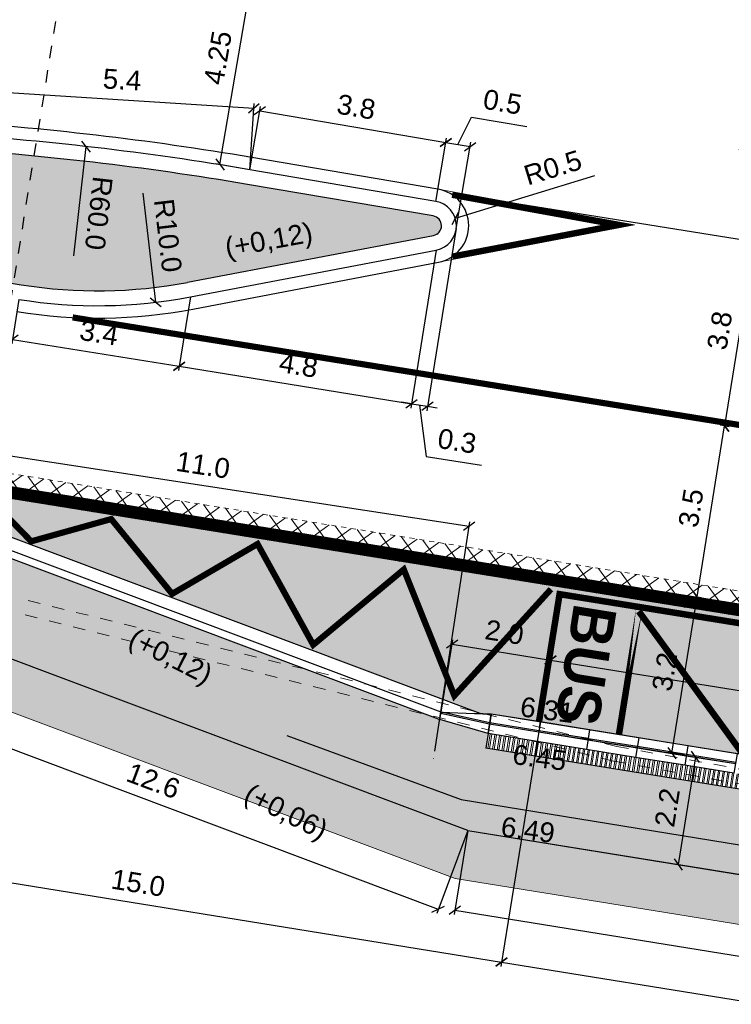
# Model space of a CAD drawing. Extents: x -698823 to -696424, y -1038555 to -1037403.
# Tile 38 of 42: x -696602 to -696587, y -1037948 to -1037929. Entities that reach past the tile are written whole.
import ezdxf
from ezdxf.enums import TextEntityAlignment as Align

# ---------------------------------------------------------------- set-up
doc = ezdxf.new("R2010")
doc.units = 0
for name, pattern in [('ČÁRKOVANÁ10-10', [0.2, 0.1, -0.1]), ('ČÁRKOVANÁ100-100', [2, 1, -1]), ('ČÁRKOVANÁ25-25', [0.5, 0.25, -0.25])]:
    doc.linetypes.add(name, pattern=pattern)
for name, color, linetype, lineweight in [('1-Koty 250', 7, 'Continuous', 25), ('1-Návrh', 1, 'Continuous', 30), ('1-návrh-parková obruba-převýšená', 142, 'Continuous', 30), ('1-návrh-varovný pás', 34, 'Continuous', 30), ('1-návrh-VP', 30, 'Continuous', 30), ('1-návrh-zakončení na stav', 1, 'ČÁRKOVANÁ10-10', 15), ('1-návrh-zastávky obruby', 20, 'Continuous', 30), ('1-VDZ', 150, 'Continuous', 30), ('1-řezy', 7, 'ČÁRKOVANÁ25-25', 30), ('1-šrafy-chodník', 41, 'Continuous', 5), ('1-šrafy-komunikace', 254, 'Continuous', 5), ('1-šrafy-ostrůvky', 251, 'Continuous', 5), ('1-šrafy-varovné pásy', 43, 'Continuous', 5), ('1-šrafy-zeleň', 71, 'Continuous', 5), ('2-CHRÁNIČKY', 190, 'ČÁRKOVANÁ25-25', 15), ('2-rozhled- přechody', 94, 'ČÁRKOVANÁ10-10', 5), ('2-VO', 6, 'Continuous', 30), ('2-výšky', 5, 'Continuous', 30)]:
    doc.layers.add(name, color=color, linetype=linetype, lineweight=lineweight)
doc.styles.add('arial', font='arial.ttf')
doc.styles.add('arial black', font='txt')
doc.styles.get("Standard").update_dxf_attribs({"font": 'arial.ttf'})
doc.linetypes.add('VEŘEJNÉ_OSVĚTLENÍ', pattern='A,12.7,-5.08,["VO",Standard,S=2.54,R=0,X=-2.54,Y=-1.27],-5.08', length=22.86)
doc.dimstyles.new('250', dxfattribs={"dimtxt": 0.4, "dimasz": 0.2, "dimexe": 0.09, "dimexo": 0, "dimgap": 0.2, "dimtad": 1, "dimdec": 1, "dimrnd": 0.01, "dimzin": 0, "dimdsep": 46, "dimtxsty": 'arial', "dimblk1": 'OBLIQUE', "dimblk2": 'OBLIQUE', "dimsah": 1, "dimcen": 0, "dimclrd": 256, "dimclre": 256, "dimclrt": 256, "dimazin": 0, "dimtfac": 1, "dimtdec": 1, "dimtofl": 0, "dimtmove": 0, "dimatfit": 3, "dimldrblk": 'OBLIQUE', "dimfxl": 1, "dimtolj": 1, "dimtzin": 0, "dimlwd": -1, "dimlwe": -1, "dimarcsym": 0})

# ---------------------------------------------------------------- blocks, each defined once
blk = doc.blocks.new('_OBLIQUE')
at = {"color": 0, "linetype": 'ByBlock'}
blk.add_line((-0.5, -0.5), (0.5, 0.5), dxfattribs=at)
blk = doc.blocks.new('*D139')
at = {"layer": '1-Koty 250'}
for p, q in [((-696591.287, -1037942.609), (-696592.103, -1037947.647)), ((-696578.377, -1037944.698), (-696579.192, -1037949.736)), ((-696592.088, -1037947.558), (-696579.178, -1037949.647))]:
    blk.add_line(p, q, dxfattribs=at)
at = {"layer": '1-Koty 250', "xscale": 0.2, "yscale": 0.2, "zscale": 0.2}
for p, rotation in [((-696592.088, -1037947.558), 170.8075265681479), ((-696579.178, -1037949.647), 350.8075265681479)]:
    blk.add_blockref('_OBLIQUE', p, dxfattribs=dict(at, rotation=rotation))
at = {"layer": '1-Koty 250', "insert": (-696585.568, -1037948.203), "char_height": 0.4, "attachment_point": 5, "rotation": 350.8075, "style": 'arial'}
blk.add_mtext('\\A1;13.1', dxfattribs=at)
blk = doc.blocks.new('*D141')
at = {"layer": '1-Koty 250'}
for p, q in [((-696605.586, -1037937.061), (-696606.911, -1037945.251)), ((-696591.287, -1037942.609), (-696592.102, -1037947.647)), ((-696606.897, -1037945.162), (-696592.088, -1037947.558))]:
    blk.add_line(p, q, dxfattribs=at)
at = {"layer": '1-Koty 250', "xscale": 0.2, "yscale": 0.2, "zscale": 0.2}
for p, rotation in [((-696606.897, -1037945.162), 170.8122890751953), ((-696592.088, -1037947.558), 350.8122890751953)]:
    blk.add_blockref('_OBLIQUE', p, dxfattribs=dict(at, rotation=rotation))
at = {"layer": '1-Koty 250', "insert": (-696599.428, -1037945.961), "char_height": 0.4, "attachment_point": 5, "rotation": 350.8123, "style": 'arial'}
blk.add_mtext('\\A1;15.0', dxfattribs=at)
blk = doc.blocks.new('*D142')
at = {"layer": '1-Koty 250'}
for p, q in [((-696588.648, -1037943.338), (-696588.138, -1037940.178)), ((-696588.138, -1037940.178), (-696588.05, -1037940.192)), ((-696588.393, -1037943.379), (-696588.737, -1037943.324))]:
    blk.add_line(p, q, dxfattribs=at)
at = {"layer": '1-Koty 250', "xscale": 0.2, "yscale": 0.2, "zscale": 0.2}
for p, rotation in [((-696588.138, -1037940.178), 80.83913025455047), ((-696588.648, -1037943.338), 260.8391302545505)]:
    blk.add_blockref('_OBLIQUE', p, dxfattribs=dict(at, rotation=rotation))
at = {"layer": '1-Koty 250', "insert": (-696588.792, -1037941.694), "char_height": 0.4, "attachment_point": 5, "rotation": 80.8391, "style": 'arial'}
blk.add_mtext('\\A1;3.2', dxfattribs=at)
blk = doc.blocks.new('*D143')
at = {"layer": '1-Koty 250'}
for p, q in [((-696588.14, -1037940.178), (-696587.583, -1037936.723)), ((-696587.581, -1037936.723), (-696587.672, -1037936.709)), ((-696588.14, -1037940.178), (-696588.051, -1037940.192))]:
    blk.add_line(p, q, dxfattribs=at)
at = {"layer": '1-Koty 250', "xscale": 0.2, "yscale": 0.2, "zscale": 0.2}
for p, rotation in [((-696587.583, -1037936.723), 80.83913025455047), ((-696588.14, -1037940.178), 260.8391302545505)]:
    blk.add_blockref('_OBLIQUE', p, dxfattribs=dict(at, rotation=rotation))
at = {"layer": '1-Koty 250', "insert": (-696588.261, -1037938.386), "char_height": 0.4, "attachment_point": 5, "rotation": 80.8391, "style": 'arial'}
blk.add_mtext('\\A1;3.5', dxfattribs=at)
blk = doc.blocks.new('*D144')
at = {"layer": '1-Koty 250'}
for p, q in [((-696591.906, -1037932.212), (-696586.893, -1037933.02)), ((-696587.581, -1037936.723), (-696586.982, -1037933.006)), ((-696587.581, -1037936.723), (-696587.493, -1037936.738))]:
    blk.add_line(p, q, dxfattribs=at)
at = {"layer": '1-Koty 250', "xscale": 0.2, "yscale": 0.2, "zscale": 0.2}
for p, rotation in [((-696586.982, -1037933.006), 80.83913025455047), ((-696587.581, -1037936.723), 260.8391302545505)]:
    blk.add_blockref('_OBLIQUE', p, dxfattribs=dict(at, rotation=rotation))
at = {"layer": '1-Koty 250', "insert": (-696587.681, -1037934.8), "char_height": 0.4, "attachment_point": 5, "rotation": 80.8391, "style": 'arial'}
blk.add_mtext('\\A1;3.8', dxfattribs=at)
blk = doc.blocks.new('*D145')
at = {"layer": '1-Koty 250'}
for p, q in [((-696586.982, -1037933.006), (-696586.351, -1037929.093)), ((-696586.225, -1037929.113), (-696586.44, -1037929.078)), ((-696591.906, -1037932.212), (-696586.893, -1037933.02))]:
    blk.add_line(p, q, dxfattribs=at)
at = {"layer": '1-Koty 250', "xscale": 0.2, "yscale": 0.2, "zscale": 0.2}
for p, rotation in [((-696586.351, -1037929.093), 80.83913025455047), ((-696586.982, -1037933.006), 260.8391302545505)]:
    blk.add_blockref('_OBLIQUE', p, dxfattribs=dict(at, rotation=rotation))
at = {"layer": '1-Koty 250', "insert": (-696587.066, -1037930.985), "char_height": 0.4, "attachment_point": 5, "rotation": 80.8391, "style": 'arial'}
blk.add_mtext('\\A1;4.0', dxfattribs=at)
blk = doc.blocks.new('*D154')
at = {"layer": '1-Koty 250'}
for p, q in [((-696588.171, -1037943.415), (-696588.521, -1037945.587)), ((-696588.393, -1037943.379), (-696588.082, -1037943.429)), ((-696588.991, -1037945.511), (-696588.433, -1037945.601))]:
    blk.add_line(p, q, dxfattribs=at)
at = {"layer": '1-Koty 250', "xscale": 0.2, "yscale": 0.2, "zscale": 0.2}
for p, rotation in [((-696588.171, -1037943.415), 80.83913025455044), ((-696588.521, -1037945.587), 260.8391302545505)]:
    blk.add_blockref('_OBLIQUE', p, dxfattribs=dict(at, rotation=rotation))
at = {"layer": '1-Koty 250', "insert": (-696588.742, -1037944.437), "char_height": 0.4, "attachment_point": 5, "rotation": 80.8391, "style": 'arial'}
blk.add_mtext('\\A1;2.2', dxfattribs=at)
blk = doc.blocks.new('*D165')
at = {"layer": '1-Koty 250'}
for p, q in [((-696604.562, -1037940.473), (-696605.19, -1037942.145)), ((-696605.159, -1037942.061), (-696593.367, -1037946.489)), ((-696592.77, -1037944.902), (-696593.398, -1037946.574))]:
    blk.add_line(p, q, dxfattribs=at)
at = {"layer": '1-Koty 250', "xscale": 0.2, "yscale": 0.2, "zscale": 0.2}
for p, rotation in [((-696605.159, -1037942.061), 159.4166822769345), ((-696593.367, -1037946.489), 339.4166822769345)]:
    blk.add_blockref('_OBLIQUE', p, dxfattribs=dict(at, rotation=rotation))
at = {"layer": '1-Koty 250', "insert": (-696599.121, -1037943.897), "char_height": 0.4, "attachment_point": 5, "rotation": 339.4167, "style": 'arial'}
blk.add_mtext('\\A1;12.6', dxfattribs=at)
blk = doc.blocks.new('*D166')
at = {"layer": '1-Koty 250'}
for p, q in [((-696592.77, -1037944.902), (-696593.044, -1037946.6)), ((-696593.03, -1037946.511), (-696579.034, -1037948.768)), ((-696578.774, -1037947.159), (-696579.048, -1037948.857))]:
    blk.add_line(p, q, dxfattribs=at)
at = {"layer": '1-Koty 250', "xscale": 0.2, "yscale": 0.2, "zscale": 0.2}
for p, rotation in [((-696593.03, -1037946.511), 170.8392799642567), ((-696579.034, -1037948.768), 350.8392799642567)]:
    blk.add_blockref('_OBLIQUE', p, dxfattribs=dict(at, rotation=rotation))
at = {"layer": '1-Koty 250', "insert": (-696585.968, -1037947.244), "char_height": 0.4, "attachment_point": 5, "rotation": 350.8393, "style": 'arial'}
blk.add_mtext('\\A1;14.2', dxfattribs=at)
blk = doc.blocks.new('*D170')
at = {"layer": '1-Koty 250'}
for p, q in [((-696603.842, -1037938.554), (-696603.603, -1037936.997)), ((-696603.617, -1037937.086), (-696592.74, -1037938.751)), ((-696593.436, -1037943.298), (-696592.727, -1037938.662))]:
    blk.add_line(p, q, dxfattribs=at)
at = {"layer": '1-Koty 250', "xscale": 0.2, "yscale": 0.2, "zscale": 0.2}
for p, rotation in [((-696603.617, -1037937.086), 171.2949790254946), ((-696592.74, -1037938.751), 351.2949790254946)]:
    blk.add_blockref('_OBLIQUE', p, dxfattribs=dict(at, rotation=rotation))
at = {"layer": '1-Koty 250', "insert": (-696598.117, -1037937.519), "char_height": 0.4, "attachment_point": 5, "rotation": 351.295, "style": 'arial'}
blk.add_mtext('\\A1;11.0', dxfattribs=at)
blk = doc.blocks.new('*D171')
at = {"layer": '1-Koty 250'}
for p, q in [((-696593.309, -1037942.508), (-696593.073, -1037941.047)), ((-696593.088, -1037941.136), (-696591.101, -1037941.456)), ((-696591.323, -1037942.829), (-696591.087, -1037941.367))]:
    blk.add_line(p, q, dxfattribs=at)
at = {"layer": '1-Koty 250', "xscale": 0.2, "yscale": 0.2, "zscale": 0.2}
for p, rotation in [((-696593.088, -1037941.136), 170.8392799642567), ((-696591.101, -1037941.456), 350.8392799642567)]:
    blk.add_blockref('_OBLIQUE', p, dxfattribs=dict(at, rotation=rotation))
at = {"layer": '1-Koty 250', "insert": (-696592.03, -1037940.897), "char_height": 0.4, "attachment_point": 5, "rotation": 350.8393, "style": 'arial'}
blk.add_mtext('\\A1;2.0', dxfattribs=at)
blk = doc.blocks.new('*D172')
at = {"layer": '1-Koty 250'}
for p, q in [((-696591.323, -1037942.829), (-696591.087, -1037941.367)), ((-696591.101, -1037941.456), (-696578.19, -1037943.538)), ((-696578.392, -1037944.789), (-696578.176, -1037943.449))]:
    blk.add_line(p, q, dxfattribs=at)
at = {"layer": '1-Koty 250', "xscale": 0.2, "yscale": 0.2, "zscale": 0.2}
for p, rotation in [((-696591.101, -1037941.456), 170.8392799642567), ((-696578.19, -1037943.538), 350.8392799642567)]:
    blk.add_blockref('_OBLIQUE', p, dxfattribs=dict(at, rotation=rotation))
at = {"layer": '1-Koty 250', "insert": (-696584.581, -1037942.098), "char_height": 0.4, "attachment_point": 5, "rotation": 350.8393, "style": 'arial'}
blk.add_mtext('\\A1;13.1', dxfattribs=at)
blk = doc.blocks.new('*D180')
at = {"layer": '1-Koty 250'}
for p, q in [((-696602.519, -1037930.888), (-696602.455, -1037929.878)), ((-696602.461, -1037929.968), (-696597.093, -1037930.307)), ((-696597.172, -1037931.552), (-696597.088, -1037930.217))]:
    blk.add_line(p, q, dxfattribs=at)
at = {"layer": '1-Koty 250', "xscale": 0.2, "yscale": 0.2, "zscale": 0.2}
for p, rotation in [((-696602.461, -1037929.968), 176.3883954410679), ((-696597.093, -1037930.307), 356.3883954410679)]:
    blk.add_blockref('_OBLIQUE', p, dxfattribs=dict(at, rotation=rotation))
at = {"layer": '1-Koty 250', "insert": (-696599.752, -1037929.735), "char_height": 0.4, "attachment_point": 5, "rotation": 356.3884, "style": 'arial'}
blk.add_mtext('\\A1;5.4', dxfattribs=at)
blk = doc.blocks.new('*D181')
at = {"layer": '1-Koty 250'}
for p, q in [((-696597.172, -1037931.552), (-696596.954, -1037930.274)), ((-696596.969, -1037930.363), (-696593.215, -1037931.002)), ((-696593.417, -1037932.191), (-696593.2, -1037930.913))]:
    blk.add_line(p, q, dxfattribs=at)
at = {"layer": '1-Koty 250', "xscale": 0.2, "yscale": 0.2, "zscale": 0.2}
for p, rotation in [((-696596.969, -1037930.363), 170.3422441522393), ((-696593.215, -1037931.002), 350.3422441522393)]:
    blk.add_blockref('_OBLIQUE', p, dxfattribs=dict(at, rotation=rotation))
at = {"layer": '1-Koty 250', "insert": (-696595.024, -1037930.284), "char_height": 0.4, "attachment_point": 5, "rotation": 350.3422, "style": 'arial'}
blk.add_mtext('\\A1;3.8', dxfattribs=at)
blk = doc.blocks.new('*D182')
at = {"layer": '1-Koty 250'}
for p, q in [((-696592.969, -1037931.044), (-696592.694, -1037930.488)), ((-696592.694, -1037930.488), (-696591.578, -1037930.678)), ((-696593.417, -1037932.191), (-696593.2, -1037930.913)), ((-696593.215, -1037931.002), (-696592.723, -1037931.086)), ((-696593.004, -1037932.737), (-696592.708, -1037930.997))]:
    blk.add_line(p, q, dxfattribs=at)
at = {"layer": '1-Koty 250', "xscale": 0.2, "yscale": 0.2, "zscale": 0.2}
for p, rotation in [((-696593.215, -1037931.002), 170.342244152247), ((-696592.723, -1037931.086), 350.342244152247)]:
    blk.add_blockref('_OBLIQUE', p, dxfattribs=dict(at, rotation=rotation))
at = {"layer": '1-Koty 250', "insert": (-696592.068, -1037930.184), "char_height": 0.4, "attachment_point": 5, "rotation": 350.3422, "style": 'arial'}
blk.add_mtext('\\A1;0.5', dxfattribs=at)
blk = doc.blocks.new('*D183')
at = {"layer": '1-Koty 250'}
blk.add_line((-696590.211, -1037931.675), (-696593.023, -1037932.538), dxfattribs=at)
at = {"layer": '1-Koty 250', "xscale": 0.2, "yscale": 0.2, "zscale": 0.2, "rotation": 197.0455611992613}
blk.add_blockref('_OBLIQUE', (-696593.023, -1037932.538), dxfattribs=at)
at = {"layer": '1-Koty 250', "insert": (-696591.053, -1037931.511), "char_height": 0.4, "attachment_point": 5, "rotation": 17.0456, "style": 'arial'}
blk.add_mtext('\\A1;R0.5', dxfattribs=at)
blk = doc.blocks.new('*D184')
at = {"layer": '1-Koty 250'}
blk.add_line((-696600.73, -1037933.29), (-696600.48, -1037931.084), dxfattribs=at)
at = {"layer": '1-Koty 250', "xscale": 0.2, "yscale": 0.2, "zscale": 0.2, "rotation": 83.53279940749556}
blk.add_blockref('_OBLIQUE', (-696600.48, -1037931.084), dxfattribs=at)
at = {"layer": '1-Koty 250', "insert": (-696600.225, -1037932.431), "char_height": 0.4, "attachment_point": 5, "rotation": 263.5328, "style": 'arial'}
blk.add_mtext('\\A1;R60.0', dxfattribs=at)
blk = doc.blocks.new('*D189')
at = {"layer": '1-Koty 250'}
for p, q in [((-696601.838, -1037934.171), (-696601.982, -1037935.068)), ((-696598.373, -1037934.122), (-696598.613, -1037935.611)), ((-696601.968, -1037934.979), (-696598.599, -1037935.522))]:
    blk.add_line(p, q, dxfattribs=at)
at = {"layer": '1-Koty 250', "xscale": 0.2, "yscale": 0.2, "zscale": 0.2}
for p, rotation in [((-696601.968, -1037934.979), 170.8392799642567), ((-696598.599, -1037935.522), 350.8392799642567)]:
    blk.add_blockref('_OBLIQUE', p, dxfattribs=dict(at, rotation=rotation))
at = {"layer": '1-Koty 250', "insert": (-696600.219, -1037934.851), "char_height": 0.4, "attachment_point": 5, "rotation": 350.8393, "style": 'arial'}
blk.add_mtext('\\A1;3.4', dxfattribs=at)
blk = doc.blocks.new('*D190')
at = {"layer": '1-Koty 250'}
for p, q in [((-696593.408, -1037933.175), (-696593.923, -1037936.368)), ((-696598.373, -1037934.122), (-696598.613, -1037935.611)), ((-696598.599, -1037935.522), (-696593.908, -1037936.279))]:
    blk.add_line(p, q, dxfattribs=at)
at = {"layer": '1-Koty 250', "xscale": 0.2, "yscale": 0.2, "zscale": 0.2}
for p, rotation in [((-696598.599, -1037935.522), 170.8392799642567), ((-696593.908, -1037936.279), 350.8392799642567)]:
    blk.add_blockref('_OBLIQUE', p, dxfattribs=dict(at, rotation=rotation))
at = {"layer": '1-Koty 250', "insert": (-696596.189, -1037935.501), "char_height": 0.4, "attachment_point": 5, "rotation": 350.8393, "style": 'arial'}
blk.add_mtext('\\A1;4.8', dxfattribs=at)
blk = doc.blocks.new('*D191')
at = {"layer": '1-Koty 250'}
for p, q in [((-696593.004, -1037932.737), (-696593.598, -1037936.42)), ((-696593.408, -1037933.175), (-696593.923, -1037936.368)), ((-696593.908, -1037936.279), (-696594.106, -1037936.247)), ((-696593.908, -1037936.279), (-696593.584, -1037936.331)), ((-696593.746, -1037936.305), (-696593.609, -1037937.343)), ((-696593.584, -1037936.331), (-696593.386, -1037936.363)), ((-696593.609, -1037937.343), (-696592.495, -1037937.523))]:
    blk.add_line(p, q, dxfattribs=at)
at = {"layer": '1-Koty 250', "xscale": 0.2, "yscale": 0.2, "zscale": 0.2}
for p, rotation in [((-696593.908, -1037936.279), 350.8392799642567), ((-696593.584, -1037936.331), 170.8392799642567)]:
    blk.add_blockref('_OBLIQUE', p, dxfattribs=dict(at, rotation=rotation))
at = {"layer": '1-Koty 250', "insert": (-696592.987, -1037937.034), "char_height": 0.4, "attachment_point": 5, "rotation": 350.8393, "style": 'arial'}
blk.add_mtext('\\A1;0.3', dxfattribs=at)
blk = doc.blocks.new('*D192')
at = {"layer": '1-Koty 250'}
blk.add_line((-696599.336, -1037932.025), (-696599.076, -1037934.23), dxfattribs=at)
at = {"layer": '1-Koty 250', "xscale": 0.2, "yscale": 0.2, "zscale": 0.2, "rotation": 276.7163200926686}
blk.add_blockref('_OBLIQUE', (-696599.076, -1037934.23), dxfattribs=at)
at = {"layer": '1-Koty 250', "insert": (-696598.828, -1037932.882), "char_height": 0.4, "attachment_point": 5, "rotation": 276.7163, "style": 'arial'}
blk.add_mtext('\\A1;R10.0', dxfattribs=at)
blk = doc.blocks.new('*D198')
at = {"layer": '1-Koty 250'}
for p, q in [((-696597.776, -1037931.449), (-696597.063, -1037927.268)), ((-696596.459, -1037927.371), (-696597.152, -1037927.253)), ((-696597.172, -1037931.552), (-696597.865, -1037931.434))]:
    blk.add_line(p, q, dxfattribs=at)
at = {"layer": '1-Koty 250', "xscale": 0.2, "yscale": 0.2, "zscale": 0.2}
for p, rotation in [((-696597.063, -1037927.268), 80.32407609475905), ((-696597.776, -1037931.449), 260.3240760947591)]:
    blk.add_blockref('_OBLIQUE', p, dxfattribs=dict(at, rotation=rotation))
at = {"layer": '1-Koty 250', "insert": (-696597.818, -1037929.291), "char_height": 0.4, "attachment_point": 5, "rotation": 80.3241, "style": 'arial'}
blk.add_mtext('\\A1;4.25', dxfattribs=at)
blk = doc.blocks.new('bus-12m')
at = {"const_width": 0.12}
for points in [[(-10.5, 2.9), (-10.5, 2.9), (-12, 2.9), (-12, 0)], [(0, 0), (0, 2.9), (-1.5, 2.9), (-1.5, 0), (-1.5, 2.9), (-10.5, 2.9)], [(-10.5, 2.802), (-10.5, 2.802), (-8.25, 0.1), (-6.048, 2.84), (-3.75, 0.1), (-1.5, 2.9)]]:
    blk.add_lwpolyline(points, dxfattribs=at)
blk.add_lwpolyline([(-10.5, 2.9), (-10.5, 0), (-10.5, 2.9)], close=True, dxfattribs=at)
at = {"style": 'arial black'}
for p in [(-11.706, 1.427), (-1.206, 1.427)]:
    blk.add_text('BUS', height=0.8, rotation=270.0351, dxfattribs=at).set_placement(p, align=Align.CENTER)
blk = doc.blocks.new('HK 400-310-H25')
for p, q in [((0, 0), (0, -0.4)), ((0, 0), (1.006, -0.125)), ((1.006, -0.125), (1.006, -0.275)), ((0, -0.22), (1, -0.276)), ((1.006, -0.275), (0, -0.4))]:
    blk.add_line(p, q)
at = {"lineweight": 5}
for p, q in [((0, -0.19), (1.006, -0.246)), ((0, -0.2), (1.006, -0.256))]:
    blk.add_line(p, q, dxfattribs=at)
blk = doc.blocks.new('HK 400-330')
for p, q in [((0, -0.4), (0, 0)), ((0, 0), (1.006, 0)), ((1.006, -0.4), (1.006, 0)), ((0, -0.22), (1.006, -0.22)), ((0, -0.4), (1.006, -0.4))]:
    blk.add_line(p, q)
at = {"lineweight": 5}
for p, q in [((0, -0.19), (1.006, -0.19)), ((0, -0.2), (1.006, -0.2))]:
    blk.add_line(p, q, dxfattribs=at)

msp = doc.modelspace()

# ---------------------------------------------------------------- hatches: boundary and pattern name
at = {"layer": '1-šrafy-chodník'}
msp.add_hatch(color=256, dxfattribs=at).paths.add_polyline_path([(-696603.894, -1037938.695, 0.016934), (-696605.168, -1037938.265), (-696605.294, -1037938.645, 0.021179), (-696606.891, -1037938.239), (-696607.13, -1037939.722, -0.037309), (-696604.562, -1037940.473), (-696592.77, -1037944.902), (-696580.354, -1037946.904), (-696580.083, -1037945.226), (-696592.408, -1037943.237), (-696592.36, -1037942.942), (-696593.333, -1037942.659), (-696593.362, -1037942.65)])
at = {"layer": '1-šrafy-komunikace'}
h = msp.add_hatch(dxfattribs=at)
h.set_pattern_fill('ANSI37', color=256, scale=0.1, style=0)
h.set_pattern_definition([(35.8393, (-696593.2107, -1037945.64092), (-0.1859006, 0.2573854), []), (125.8393, (-696593.2107, -1037945.64092), (-0.2573854, -0.1859006), [])])
h.paths.add_polyline_path([(-696564.091, -1037944.007), (-696580.056, -1037941.229), (-696607.569, -1037936.792), (-696607.649, -1037937.286), (-696580.138, -1037941.722), (-696565.164, -1037944.341), (-696564.178, -1037944.512)])
h = msp.add_hatch(color=256, dxfattribs=at)
edge = h.paths.add_edge_path()
edge.add_line((-696565.164, -1037944.341), (-696580.138, -1037941.722))
edge.add_line((-696580.138, -1037941.722), (-696607.649, -1037937.286))
edge.add_arc((-696610.873, -1037957.277), 20.25, 69.4167, 80.8393, ccw=False)
edge.add_line((-696603.754, -1037938.32), (-696592.519, -1037942.539))
edge.add_line((-696592.519, -1037942.539), (-696592.296, -1037942.547))
edge.add_line((-696592.296, -1037942.547), (-696577.397, -1037944.95))
edge.add_line((-696577.397, -1037944.95), (-696577.024, -1037945.059))
edge.add_line((-696577.024, -1037945.059), (-696571.077, -1037944.262))
edge.add_arc((-696568.387, -1037964.332), 20.25, 80.8393, 97.633, ccw=False)
at = {"layer": '1-šrafy-ostrůvky'}
h = msp.add_hatch(color=256, dxfattribs=at)
edge = h.paths.add_edge_path()
edge.add_line((-696598.429, -1037933.827), (-696593.464, -1037932.881))
edge.add_arc((-696593.501, -1037932.684), 0.2, 280.7932, 440.3422)
edge.add_line((-696593.468, -1037932.487), (-696597.222, -1037931.848))
edge.add_arc((-696607.473, -1037992.389), 61.403, 80.38978, 87.05279)
edge.add_line((-696604.316, -1037931.068), (-696604.693, -1037933.407))
edge.add_line((-696604.693, -1037933.407), (-696601.79, -1037933.875))
edge.add_arc((-696600.246, -1037924.299), 9.7, 260.8393, 280.7932)
at = {"layer": '1-šrafy-varovné pásy'}
h = msp.add_hatch(dxfattribs=at)
h.set_pattern_fill('ANSI32', color=256, scale=0.01, angle=35.82, style=0)
h.set_pattern_definition([(80.82, (2.97396, -0.17582), (-0.094030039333, 0.0151958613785), []), (80.82, (3.01037, -0.14954), (-0.094030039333, 0.0151958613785), [])])
h.paths.add_polyline_path([(-696592.36, -1037942.942), (-696592.408, -1037943.237), (-696578.504, -1037945.481), (-696578.456, -1037945.184)])
at = {"layer": '1-šrafy-zeleň'}
h = msp.add_hatch(color=256, dxfattribs=at)
edge = h.paths.add_edge_path()
edge.add_line((-696611.196, -1037940.462), (-696610.447, -1037940.177))
edge.add_line((-696610.447, -1037940.177), (-696608.364, -1037940.513))
edge.add_arc((-696610.903, -1037957.372), 17.049, 69.4332, 81.4374, ccw=False)
edge.add_line((-696604.914, -1037941.41), (-696593.028, -1037945.873))
edge.add_line((-696593.028, -1037945.873), (-696577.95, -1037948.305))
edge.add_line((-696577.95, -1037948.305), (-696577.721, -1037946.91))
edge.add_line((-696577.721, -1037946.91), (-696577.628, -1037946.331))
edge.add_line((-696577.628, -1037946.331), (-696577.559, -1037946.342))
edge.add_line((-696577.559, -1037946.342), (-696576.361, -1037946.382))
edge.add_line((-696576.361, -1037946.382), (-696570.891, -1037945.649))
edge.add_arc((-696568.387, -1037964.332), 18.85, 80.8393, 97.633, ccw=False)
edge.add_line((-696565.386, -1037945.723), (-696564.399, -1037945.882))
edge.add_line((-696564.399, -1037945.882), (-696564.24, -1037944.895))
edge.add_line((-696564.24, -1037944.895), (-696565.227, -1037944.735))
edge.add_arc((-696568.387, -1037964.332), 19.85, 80.8393, 97.633)
edge.add_line((-696571.024, -1037944.658), (-696576.411, -1037945.38))
edge.add_line((-696576.411, -1037945.38), (-696577.462, -1037945.344))
edge.add_line((-696577.462, -1037945.344), (-696578.456, -1037945.184))
edge.add_line((-696578.456, -1037945.184), (-696578.708, -1037946.75))
edge.add_line((-696578.708, -1037946.75), (-696578.775, -1037947.159))
edge.add_line((-696578.775, -1037947.159), (-696592.77, -1037944.902))
edge.add_line((-696592.77, -1037944.902), (-696604.562, -1037940.473))
edge.add_arc((-696610.903, -1037957.372), 18.049, 69.4332, 81.4206)
edge.add_line((-696608.21, -1037939.525), (-696611.078, -1037939.063))
edge.add_line((-696611.078, -1037939.063), (-696611.141, -1037939.457))
edge.add_line((-696611.141, -1037939.457), (-696620.284, -1037937.983))
edge.add_line((-696620.284, -1037937.983), (-696628.011, -1037937.789))
edge.add_line((-696628.011, -1037937.789), (-696628.001, -1037937.39))
edge.add_line((-696628.001, -1037937.39), (-696639.179, -1037937.11))
edge.add_line((-696639.179, -1037937.11), (-696639.204, -1037938.109))
edge.add_line((-696639.204, -1037938.109), (-696629.025, -1037938.364))
edge.add_line((-696629.025, -1037938.364), (-696629.035, -1037938.764))
edge.add_line((-696629.035, -1037938.764), (-696620.377, -1037938.981))
edge.add_line((-696620.377, -1037938.981), (-696611.196, -1037940.462))
at = {"layer": '2-rozhled- přechody'}
h = msp.add_hatch(dxfattribs=at)
h.set_pattern_fill('ANSI31', color=256, scale=30, angle=90, style=0)
h.paths.add_polyline_path([(-696604.569, -1037930.751), (-696604.728, -1037931.738), (-696554.804, -1037936.204), (-696606.549, -1037923.718)])

# ---------------------------------------------------------------- linework, layer by layer
at = {"layer": '1-Návrh'}
for p, q in [((-696593.417, -1037932.191), (-696597.172, -1037931.552)), ((-696593.468, -1037932.487), (-696597.222, -1037931.848)), ((-696598.429, -1037933.827), (-696593.464, -1037932.881)), ((-696598.373, -1037934.122), (-696593.408, -1037933.175)), ((-696604.693, -1037933.407), (-696601.79, -1037933.875)), ((-696593.309, -1037942.51), (-696603.842, -1037938.554)), ((-696593.362, -1037942.65), (-696603.894, -1037938.695)), ((-696593.362, -1037942.65), (-696593.333, -1037942.659))]:
    msp.add_line(p, q, dxfattribs=at)
for centre, radius, start, end in [((-696607.238, -1037990.702), 60, 80.34224, 86.3884), ((-696607.238, -1037990.702), 59.7, 80.34224, 86.3884), ((-696593.501, -1037932.684), 0.5, 280.7932, 80.3422), ((-696593.501, -1037932.684), 0.2, 280.7932, 80.3422), ((-696600.246, -1037924.299), 9.7, 260.8393, 280.7932), ((-696600.246, -1037924.299), 10, 260.8393, 280.7932)]:
    msp.add_arc(centre, radius, start, end, dxfattribs=at)
at = {"layer": '1-návrh-parková obruba-převýšená'}
for q in [(-696604.562, -1037940.473), (-696578.774, -1037947.159)]:
    msp.add_line((-696592.77, -1037944.902), q, dxfattribs=at)
at = {"layer": '1-návrh-varovný pás'}
for p, q in [((-696592.36, -1037942.942), (-696592.408, -1037943.236)), ((-696578.503, -1037945.481), (-696592.408, -1037943.237))]:
    msp.add_line(p, q, dxfattribs=at)
at = {"layer": '1-návrh-VP'}
for p, q in [((-696593.376, -1037931.945), (-696597.13, -1037931.306)), ((-696598.326, -1037934.367), (-696593.361, -1037933.421)), ((-696592.519, -1037942.539), (-696603.754, -1037938.32))]:
    msp.add_line(p, q, dxfattribs=at)
msp.add_lwpolyline([(-696576.905, -1037945.093), (-696577.399, -1037944.95), (-696592.296, -1037942.547), (-696592.633, -1037942.535)], dxfattribs=at)
for centre, radius, start, end in [((-696607.238, -1037990.702), 60.25, 80.34224, 86.3884), ((-696593.501, -1037932.684), 0.75, 280.7932, 80.3422), ((-696600.246, -1037924.299), 10.25, 260.8393, 280.7932)]:
    msp.add_arc(centre, radius, start, end, dxfattribs=at)
at = {"layer": '1-návrh-zakončení na stav'}
msp.add_line((-696607.569, -1037936.792), (-696580.059, -1037941.228), dxfattribs=at)
at = {"layer": '1-VDZ', "lineweight": 0}
for p, q in [((-696589.402, -1037932.666), (-696593.376, -1037931.945)), ((-696593.361, -1037933.421), (-696589.402, -1037932.666))]:
    msp.add_line(p, q, dxfattribs=at)
at = {"layer": '1-VDZ'}
for points, const_width in [([(-696593.081, -1037933.305), (-696589.737, -1037932.668), (-696593.086, -1037932.06)], 0.125), ([(-696591.114, -1037939.825), (-696577.89, -1037941.957)], 0.25)]:
    msp.add_lwpolyline(points, dxfattribs=dict(at, const_width=const_width))
at = {"layer": '1-VDZ', "linetype": 'ČÁRKOVANÁ100-100', "ltscale": 3, "const_width": 0.125}
msp.add_lwpolyline([(-696600.752, -1037934.536), (-696570.207, -1037939.462)], dxfattribs=at)
at = {"layer": '1-VDZ', "linetype": 'ČÁRKOVANÁ100-100', "ltscale": 0.5, "const_width": 0.25}
msp.add_lwpolyline([(-696605.438, -1037937.515), (-696591.114, -1037939.825)], dxfattribs=at)
at = {"layer": '1-VDZ', "color": 40, "const_width": 0.125}
msp.add_lwpolyline([(-696591.09, -1037940.025), (-696593.041, -1037942.177), (-696594.063, -1037939.628), (-696595.892, -1037941.149), (-696597.017, -1037939.113), (-696598.742, -1037940.12), (-696599.973, -1037938.609), (-696601.589, -1037939.059), (-696602.436, -1037938.184), (-696603.551, -1037938.396)], dxfattribs=at)
at = {"layer": '1-řezy'}
msp.add_line((-696604.633, -1037950.522), (-696599.554, -1037919.024), dxfattribs=at)
at = {"layer": '1-šrafy-chodník'}
msp.add_line((-696593.461, -1037943.451), (-696593.461, -1037943.448), dxfattribs=at)
at = {"layer": '1-šrafy-komunikace'}
msp.add_line((-696607.649, -1037937.286), (-696580.138, -1037941.722), dxfattribs=at)
at = {"layer": '1-šrafy-zeleň'}
for points in [[(-696571.024, -1037944.658), (-696576.411, -1037945.38), (-696577.462, -1037945.344), (-696578.456, -1037945.184), (-696578.708, -1037946.75), (-696578.775, -1037947.159), (-696592.77, -1037944.902), (-696604.562, -1037940.473, 0.052352), (-696608.21, -1037939.525), (-696611.078, -1037939.063)], [(-696611.196, -1037940.462), (-696610.447, -1037940.177), (-696608.364, -1037940.513, -0.052426), (-696604.914, -1037941.41), (-696593.028, -1037945.873), (-696577.95, -1037948.305), (-696577.721, -1037946.91), (-696577.628, -1037946.331), (-696577.559, -1037946.342), (-696576.361, -1037946.382), (-696570.891, -1037945.649, -0.073408)]]:
    msp.add_lwpolyline(points, format="xyb", dxfattribs=at)
at = {"layer": '2-CHRÁNIČKY'}
for points in [[(-696574.274, -1037946.033), (-696589.761, -1037943.203), (-696601.733, -1037940.232)], [(-696574.328, -1037946.328), (-696589.824, -1037943.497), (-696601.805, -1037940.524)]]:
    msp.add_lwpolyline(points, dxfattribs=at)
at = {"layer": '2-VO', "linetype": 'VEŘEJNÉ_OSVĚTLENÍ', "ltscale": 0.05}
msp.add_lwpolyline([(-696596.424, -1037942.984), (-696592.901, -1037944.271), (-696578.311, -1037946.654), (-696577.871, -1037946.372), (-696576.694, -1037946.082), (-696575.734, -1037945.833)], dxfattribs=at)

# ---------------------------------------------------------------- block references
at = {"layer": '1-návrh-zastávky obruby'}
for name, p, rotation in [('HK 400-310-H25', (-696592.36, -1037942.942), 170.8396663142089), ('HK 400-330', (-696591.367, -1037943.102), 170.8396663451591), ('HK 400-330', (-696590.374, -1037943.262), 170.8396663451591), ('HK 400-330', (-696589.381, -1037943.423), 170.8396663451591), ('HK 400-330', (-696588.387, -1037943.583), 170.8396663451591), ('HK 400-330', (-696587.394, -1037943.743), 170.8396663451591)]:
    msp.add_blockref(name, p, dxfattribs=dict(at, rotation=rotation))
at = {"layer": '1-VDZ', "xscale": 1.09, "yscale": 0.9, "zscale": 1.089833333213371, "rotation": 350.8396663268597}
msp.add_blockref('bus-12m', (-696578.418, -1037944.785), dxfattribs=at)

# ---------------------------------------------------------------- texts
at = {"layer": '2-výšky', "linetype": 'ByBlock', "style": 'arial'}
for s, rotation, p in [('(+0,12)', 10.4193, (-696596.756, -1037933.165)), ('(+0,12)', 333.1668, (-696598.86, -1037941.556)), ('6.31', 352.5341, (-696591.191, -1037942.661)), ('6.45', 352.5341, (-696591.346, -1037943.624)), ('(+0,06)', 333.1668, (-696596.529, -1037944.696)), ('6.49', 352.5341, (-696591.581, -1037945.084))]:
    msp.add_text(s, height=0.4, rotation=rotation, dxfattribs=at).set_placement(p, align=Align.CENTER)

# ---------------------------------------------------------------- dimensions: what is measured, and where the dimension line sits
at = {"layer": '1-Koty 250'}
for center, mpoint, picture, middle in [((-696600.246, -1037924.299), (-696599.076, -1037934.23), '*D192', (-696599.229, -1037932.929)), ((-696607.238, -1037990.702), (-696600.48, -1037931.084), '*D184', (-696600.627, -1037932.386)), ((-696593.501, -1037932.684), (-696593.023, -1037932.538), '*D183', (-696590.934, -1037931.897))]:
    dim = msp.add_radius_dim(center=center, mpoint=mpoint, dimstyle='250', dxfattribs=at)
    dim.commit()
    dim.dimension.update_dxf_attribs({"geometry": picture, "text_midpoint": middle, "dimtype": 164})
dim = msp.add_aligned_dim(p1=(-696597.172, -1037931.552), p2=(-696596.459, -1037927.371), distance=0.613, text='4.25', dimstyle='250', override={"dimdec": 2}, dxfattribs=at)
dim.commit()
dim.dimension.update_dxf_attribs({"geometry": '*D198', "text_midpoint": (-696597.818, -1037929.291)})
for base, p1, p2, angle, picture, middle in [((-696586.351, -1037929.093), (-696591.906, -1037932.212), (-696586.225, -1037929.113), 260.8391, '*D145', (-696587.066, -1037930.985)), ((-696597.093, -1037930.307), (-696602.519, -1037930.888), (-696597.172, -1037931.552), 176.3884, '*D180', (-696599.752, -1037929.735)), ((-696592.723, -1037931.086), (-696593.417, -1037932.191), (-696593.004, -1037932.737), 170.3422, '*D182', (-696592.429, -1037930.123)), ((-696586.982, -1037933.006), (-696587.581, -1037936.723), (-696591.906, -1037932.212), 260.8391, '*D144', (-696587.681, -1037934.8)), ((-696593.584, -1037936.331), (-696593.408, -1037933.175), (-696593.004, -1037932.737), 350.8393, '*D191', (-696593.347, -1037936.976)), ((-696593.908, -1037936.279), (-696598.373, -1037934.122), (-696593.408, -1037933.175), 350.8393, '*D190', (-696596.189, -1037935.501)), ((-696598.599, -1037935.522), (-696601.838, -1037934.171), (-696598.373, -1037934.122), 350.8393, '*D189', (-696600.219, -1037934.851)), ((-696587.583, -1037936.723), (-696588.14, -1037940.178), (-696587.581, -1037936.723), 260.8391, '*D143', (-696588.261, -1037938.386)), ((-696592.088, -1037947.558), (-696605.586, -1037937.061), (-696591.287, -1037942.609), 170.8123, '*D141', (-696599.428, -1037945.961)), ((-696592.74, -1037938.751), (-696603.842, -1037938.554), (-696593.436, -1037943.298), 171.295, '*D170', (-696598.117, -1037937.519)), ((-696588.138, -1037940.178), (-696588.393, -1037943.379), (-696588.138, -1037940.178), 260.8391, '*D142', (-696588.792, -1037941.694)), ((-696578.19, -1037943.538), (-696591.323, -1037942.829), (-696578.392, -1037944.789), 350.8393, '*D172', (-696584.581, -1037942.098)), ((-696588.521, -1037945.587), (-696588.393, -1037943.379), (-696588.991, -1037945.511), 260.8391, '*D154', (-696588.742, -1037944.437))]:
    dim = msp.add_linear_dim(base=base, p1=p1, p2=p2, angle=angle, dimstyle='250', override={"dimtmove": 1}, dxfattribs=at)
    dim.commit()
    dim.dimension.update_dxf_attribs({"geometry": picture, "text_midpoint": middle})
for p1, p2, distance, picture, middle in [((-696597.172, -1037931.552), (-696593.417, -1037932.191), 1.206, '*D181', (-696595.024, -1037930.284)), ((-696604.562, -1037940.473), (-696592.77, -1037944.902), -1.696, '*D165', (-696599.121, -1037943.897)), ((-696591.287, -1037942.609), (-696578.377, -1037944.698), -5.013, '*D139', (-696585.568, -1037948.203))]:
    dim = msp.add_aligned_dim(p1=p1, p2=p2, distance=distance, dimstyle='250', dxfattribs=at)
    dim.commit()
    dim.dimension.update_dxf_attribs({"geometry": picture, "text_midpoint": middle})
for base, p1, p2, picture, middle in [((-696591.101, -1037941.456), (-696593.309, -1037942.508), (-696591.323, -1037942.829), '*D171', (-696592.03, -1037940.897)), ((-696579.034, -1037948.768), (-696592.77, -1037944.902), (-696578.774, -1037947.159), '*D166', (-696585.968, -1037947.244))]:
    dim = msp.add_linear_dim(base=base, p1=p1, p2=p2, angle=350.8393, dimstyle='250', dxfattribs=at)
    dim.commit()
    dim.dimension.update_dxf_attribs({"geometry": picture, "text_midpoint": middle})

doc.saveas('drawing.dxf')
